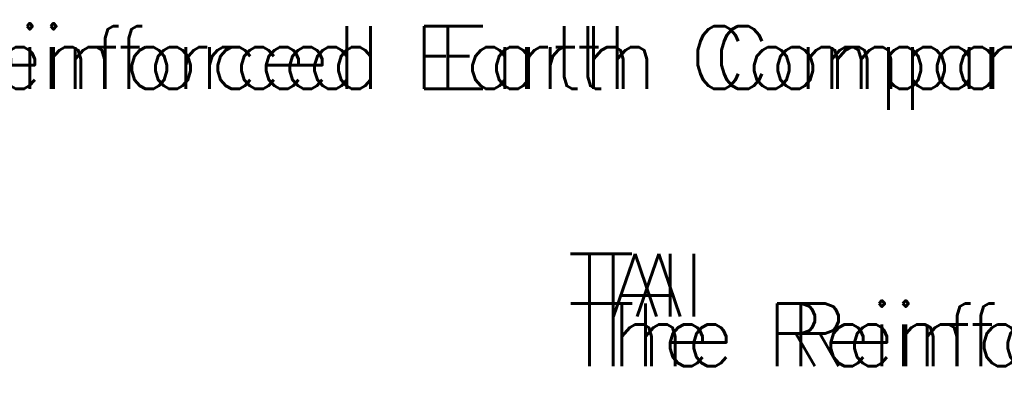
# Model space of a CAD drawing. Extents: x 5 to 2859, y 0 to 3983.
# Tile 17 of 20: x 168 to 467, y 306 to 417. Entities that reach past the tile are written whole.
import ezdxf

# ---------------------------------------------------------------- set-up
doc = ezdxf.new("R2010")
doc.units = 0
doc.header["$LTSCALE"] = 25.4
doc.header["$MEASUREMENT"] = 0
doc.layers.add('PAN_AREA', color=1, linetype='CONTINUOUS')
doc.layers.add('TRASH', color=1, linetype='CONTINUOUS')
doc.styles.add('TXT_SHX', font='txt.shx')

msp = doc.modelspace()

# ---------------------------------------------------------------- texts
at = {"layer": 'PAN_AREA', "color": 3, "linetype": 'CONTINUOUS', "style": 'TXT_SHX'}
for s, p in [('The Reinforced Earth Company', (83.47, 396.33)), ('TAI', (341.63, 327.38)), ('The Reinforced Earth Company', (341.7, 312.28))]:
    msp.add_text(s, height=19, dxfattribs=at).set_placement(p)
at = {"layer": 'TRASH', "color": 3, "linetype": 'CONTINUOUS', "style": 'TXT_SHX'}
for s, p in [('The Reinforced Earth Company', (76.29, 396.33)), ('The Reinforced Earth Company', (76.29, 396.33)), ('TAI', (334.45, 327.38)), ('TAI', (334.45, 327.38)), ('The Reinforced Earth Company', (334.52, 312.28)), ('The Reinforced Earth Company', (334.52, 312.28))]:
    msp.add_text(s, height=19, dxfattribs=at).set_placement(p)

doc.saveas('drawing.dxf')
